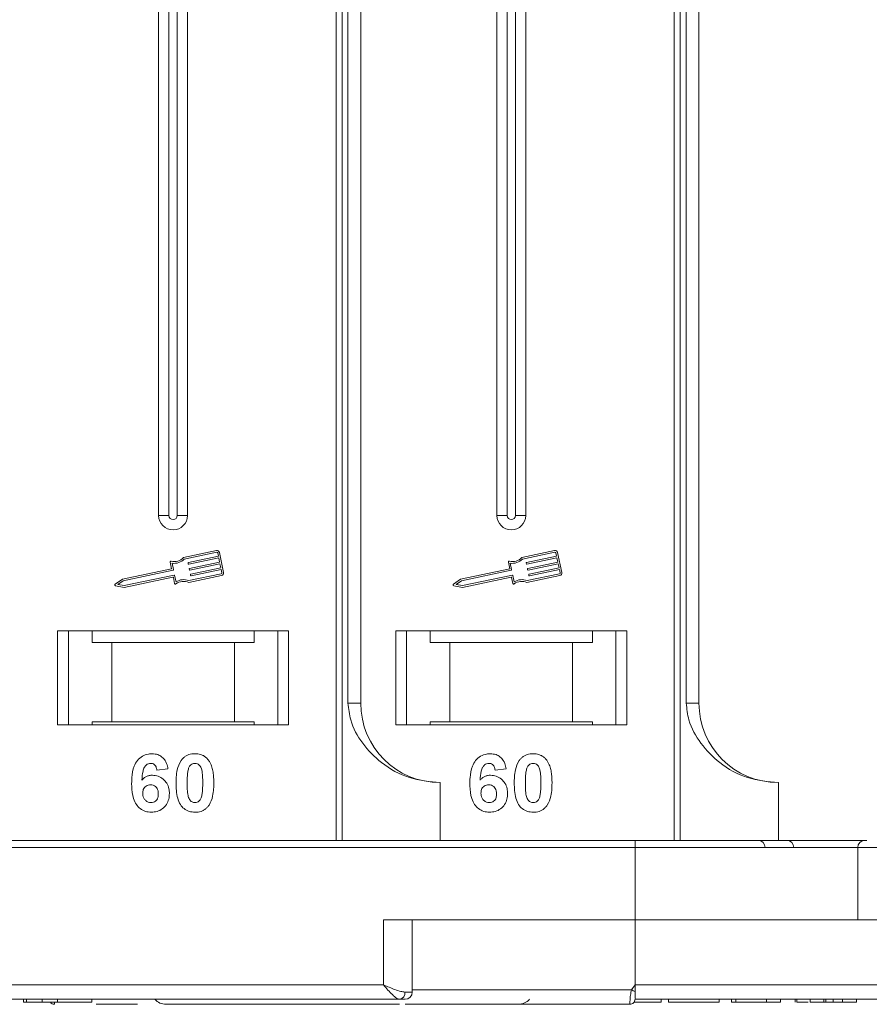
# Model space of a CAD drawing. Header units: millimetres. Extents: x -1004 to 529, y -22 to 1052.
# Tile 12 of 78: x -280 to -221, y 196 to 265. Entities that reach past the tile are written whole.
import ezdxf

# ---------------------------------------------------------------- set-up
doc = ezdxf.new("R2010")
doc.units = ezdxf.units.MM

msp = doc.modelspace()

# ---------------------------------------------------------------- linework, layer by layer
at = {"color": 7, "linetype": 'Continuous', "lineweight": 15}
for p, q in [((-270.232, 332.676), (-270.232, 230.176)), ((-269.517, 332.676), (-269.517, 230.176)), ((-268.947, 230.176), (-268.947, 332.676)), ((-268.232, 230.176), (-268.232, 332.676)), ((-257.944, 332.676), (-257.944, 207.676)), ((-257.525, 207.676), (-257.525, 332.676)), ((-257.117, 332.676), (-257.117, 217.176)), ((-256.232, 217.176), (-256.232, 332.676)), ((-246.802, 332.676), (-246.802, 230.176)), ((-246.087, 332.676), (-246.087, 230.176)), ((-245.517, 230.176), (-245.517, 332.676)), ((-244.802, 230.176), (-244.802, 332.676)), ((-234.514, 332.676), (-234.514, 207.676)), ((-234.095, 207.676), (-234.095, 332.676)), ((-233.688, 332.676), (-233.688, 217.176)), ((-232.802, 217.176), (-232.802, 332.676)), ((-269.517, 230.176), (-270.232, 230.176)), ((-268.232, 230.176), (-268.947, 230.176)), ((-246.087, 230.176), (-246.802, 230.176)), ((-244.802, 230.176), (-245.517, 230.176)), ((-266.235, 227.742), (-268.514, 227.261)), ((-242.806, 227.742), (-245.084, 227.261)), ((-266.211, 227.627), (-268.454, 227.153)), ((-268.175, 226.912), (-266.093, 227.352)), ((-266.069, 227.237), (-268.151, 226.797)), ((-266.093, 227.352), (-266.141, 227.582)), ((-266.008, 226.95), (-266.069, 227.237)), ((-265.735, 226.227), (-266.027, 227.606)), ((-242.782, 227.627), (-245.024, 227.153)), ((-244.746, 226.912), (-242.663, 227.352)), ((-242.639, 227.237), (-244.722, 226.797)), ((-242.663, 227.352), (-242.712, 227.582)), ((-242.578, 226.95), (-242.639, 227.237)), ((-242.306, 226.227), (-242.597, 227.606)), ((-269.342, 226.486), (-272.741, 225.768)), ((-269.232, 226.389), (-272.693, 225.658)), ((-269.436, 226.93), (-269.342, 226.486)), ((-269.303, 226.868), (-269.209, 226.424)), ((-268.186, 226.82), (-268.198, 226.877)), ((-268.101, 226.418), (-268.113, 226.475)), ((-268.091, 226.51), (-266.008, 226.95)), ((-265.984, 226.835), (-268.066, 226.395)), ((-268.006, 226.108), (-265.923, 226.548)), ((-265.899, 226.433), (-267.981, 225.993)), ((-265.923, 226.548), (-265.984, 226.835)), ((-265.85, 226.203), (-265.899, 226.433)), ((-245.913, 226.486), (-249.311, 225.768)), ((-245.802, 226.389), (-249.264, 225.658)), ((-246.007, 226.93), (-245.913, 226.486)), ((-245.873, 226.868), (-245.78, 226.424)), ((-244.757, 226.82), (-244.769, 226.877)), ((-244.672, 226.418), (-244.684, 226.475)), ((-244.661, 226.51), (-242.578, 226.95)), ((-242.554, 226.835), (-244.637, 226.395)), ((-244.576, 226.108), (-242.493, 226.548)), ((-242.469, 226.433), (-244.552, 225.993)), ((-242.493, 226.548), (-242.554, 226.835)), ((-242.421, 226.203), (-242.469, 226.433)), ((-272.741, 225.768), (-273.243, 225.417)), ((-272.62, 225.313), (-269.159, 226.044)), ((-272.619, 225.193), (-269.25, 225.905)), ((-269.215, 225.882), (-269.127, 225.467)), ((-269.124, 226.022), (-269.03, 225.577)), ((-268.15, 225.537), (-265.871, 226.019)), ((-268.138, 225.66), (-265.895, 226.133)), ((-268.016, 226.016), (-268.028, 226.073)), ((-249.311, 225.768), (-249.813, 225.417)), ((-249.191, 225.313), (-245.729, 226.044)), ((-249.19, 225.193), (-245.82, 225.905)), ((-245.785, 225.882), (-245.697, 225.467)), ((-245.695, 226.022), (-245.601, 225.577)), ((-244.72, 225.537), (-242.442, 226.019)), ((-244.709, 225.66), (-242.466, 226.133)), ((-244.587, 226.016), (-244.599, 226.073)), ((-273.221, 225.311), (-272.619, 225.193)), ((-272.693, 225.658), (-273.062, 225.4)), ((-273.062, 225.4), (-272.62, 225.313)), ((-249.791, 225.311), (-249.19, 225.193)), ((-249.264, 225.658), (-249.633, 225.4)), ((-249.633, 225.4), (-249.191, 225.313)), ((-261.232, 222.176), (-277.232, 222.176)), ((-277.232, 222.176), (-277.232, 215.676)), ((-276.482, 215.676), (-276.482, 222.176)), ((-274.845, 222.176), (-274.845, 221.376)), ((-263.618, 221.376), (-263.618, 222.176)), ((-261.982, 222.176), (-261.982, 215.676)), ((-261.232, 215.676), (-261.232, 222.176)), ((-237.802, 222.176), (-253.802, 222.176)), ((-253.802, 222.176), (-253.802, 215.676)), ((-253.052, 215.676), (-253.052, 222.176)), ((-251.416, 222.176), (-251.416, 221.376)), ((-240.189, 221.376), (-240.189, 222.176)), ((-238.552, 222.176), (-238.552, 215.676)), ((-237.802, 215.676), (-237.802, 222.176)), ((-274.845, 221.376), (-273.482, 221.376)), ((-273.482, 221.376), (-273.482, 215.876)), ((-273.482, 221.376), (-264.982, 221.376)), ((-264.982, 215.876), (-264.982, 221.376)), ((-264.982, 221.376), (-263.618, 221.376)), ((-251.416, 221.376), (-250.052, 221.376)), ((-250.052, 221.376), (-250.052, 215.876)), ((-250.052, 221.376), (-241.552, 221.376)), ((-241.552, 215.876), (-241.552, 221.376)), ((-241.552, 221.376), (-240.189, 221.376)), ((-257.117, 217.176), (-256.232, 217.176)), ((-233.688, 217.176), (-232.802, 217.176)), ((-277.232, 215.676), (-261.232, 215.676)), ((-273.482, 215.876), (-274.845, 215.876)), ((-274.845, 215.676), (-274.845, 215.876)), ((-273.482, 215.876), (-264.982, 215.876)), ((-263.618, 215.876), (-264.982, 215.876)), ((-263.618, 215.876), (-263.618, 215.676)), ((-253.802, 215.676), (-237.802, 215.676)), ((-250.052, 215.876), (-251.416, 215.876)), ((-251.416, 215.676), (-251.416, 215.876)), ((-250.052, 215.876), (-241.552, 215.876)), ((-240.189, 215.876), (-241.552, 215.876)), ((-240.189, 215.876), (-240.189, 215.676)), ((-269.591, 212.631), (-270.36, 212.547)), ((-246.161, 212.631), (-246.93, 212.547)), ((-250.732, 211.676), (-250.732, 207.676)), ((-227.302, 211.676), (-227.302, 207.676)), ((-237.232, 207.676), (-286.803, 207.676)), ((-237.232, 207.176), (-237.232, 207.676)), ((-286.803, 207.176), (-237.232, 207.176)), ((-237.232, 207.176), (-237.232, 202.176)), ((-237.232, 207.176), (-221.803, 207.176)), ((-221.803, 207.176), (-221.803, 202.176)), ((-221.803, 207.176), (-219.803, 207.176)), ((-237.232, 202.176), (-254.66, 202.176)), ((-254.66, 202.176), (-254.66, 197.676)), ((-252.66, 197.176), (-252.66, 202.176)), ((-237.232, 197.676), (-237.232, 202.176)), ((-237.232, 202.176), (-219.803, 202.176)), ((-254.66, 197.676), (-304.232, 197.676)), ((-253.169, 197.176), (-252.66, 197.176)), ((-252.66, 197.326), (-237.466, 197.326)), ((-237.466, 197.326), (-237.232, 197.676)), ((-187.66, 197.676), (-237.232, 197.676)), ((-304.232, 196.676), (-279.604, 196.676)), ((-304.232, 196.676), (-253.542, 196.676)), ((-279.604, 196.676), (-279.604, 196.476)), ((-279.38, 196.676), (-279.38, 196.476)), ((-278.292, 196.676), (-278.292, 196.476)), ((-277.239, 196.676), (-277.239, 196.476)), ((-274.86, 196.676), (-274.86, 196.476)), ((-237.232, 196.678), (-237.232, 196.676)), ((-237.232, 196.676), (-186.542, 196.676)), ((-237.232, 196.676), (-212.604, 196.676)), ((-235.43, 196.676), (-235.43, 196.476)), ((-234.918, 196.476), (-234.918, 196.676)), ((-234.918, 196.476), (-231.392, 196.476)), ((-231.392, 196.676), (-231.392, 196.476)), ((-230.559, 196.676), (-230.559, 196.476)), ((-230.559, 196.476), (-230.238, 196.476)), ((-230.238, 196.676), (-230.238, 196.476)), ((-230.238, 196.476), (-228.123, 196.476)), ((-228.123, 196.476), (-228.123, 196.676)), ((-228.123, 196.476), (-227.161, 196.476)), ((-227.161, 196.676), (-227.161, 196.476)), ((-226.136, 196.676), (-226.136, 196.476)), ((-226.026, 196.676), (-226.026, 196.476)), ((-225.104, 196.676), (-225.104, 196.476)), ((-224.142, 196.476), (-225.104, 196.476)), ((-224.142, 196.676), (-224.142, 196.476)), ((-224.012, 196.676), (-224.012, 196.476)), ((-223.497, 196.676), (-223.497, 196.476)), ((-222.86, 196.676), (-222.86, 196.476)), ((-222.86, 196.476), (-221.898, 196.476)), ((-221.898, 196.676), (-221.898, 196.476)), ((-277.452, 196.326), (-277.452, 196.326)), ((-237.582, 196.326), (-237.582, 196.326))]:
    msp.add_line(p, q, dxfattribs=at)
for centre, radius, start, end in [((-269.232, 230.176), 1, 180, 0), ((-269.232, 230.176), 0.285, 180, 0), ((-245.802, 230.176), 1, 180, 0), ((-245.802, 230.176), 0.285, 180, 0), ((-266.199, 227.57), 0.176, 11.9297, 101.9297), ((-242.769, 227.57), 0.176, 11.9297, 101.9297), ((-269.16, 227.848), 0.873, 256.41469, 317.74736), ((-269.16, 227.848), 0.99, 261.69305, 315.48899), ((-266.199, 227.57), 0.0587, 11.9297, 101.9297), ((-245.73, 227.848), 0.873, 256.41469, 317.74736), ((-245.73, 227.848), 0.99, 261.69305, 315.48899), ((-242.769, 227.57), 0.0587, 11.9297, 101.9297), ((-269.379, 226.942), 0.0587, 76.41469, 191.9297), ((-269.238, 226.418), 0.0294, 281.9297, 11.9297), ((-268.169, 226.883), 0.0294, 101.9297, 191.9297), ((-268.157, 226.826), 0.0294, 191.9297, 281.9297), ((-268.084, 226.481), 0.0294, 101.9297, 191.9297), ((-268.072, 226.424), 0.0294, 191.9297, 281.9297), ((-245.949, 226.942), 0.0587, 76.41469, 191.9297), ((-245.808, 226.418), 0.0294, 281.9297, 11.9297), ((-244.74, 226.883), 0.0294, 101.9297, 191.9297), ((-244.728, 226.826), 0.0294, 191.9297, 281.9297), ((-244.655, 226.481), 0.0294, 101.9297, 191.9297), ((-244.643, 226.424), 0.0294, 191.9297, 281.9297), ((-269.243, 225.876), 0.0294, 11.9297, 101.9297), ((-269.153, 226.015), 0.0294, 11.9297, 101.9297), ((-268.503, 224.739), 0.99, 68.37041, 122.16635), ((-267.999, 226.079), 0.0294, 101.9297, 191.9297), ((-267.987, 226.022), 0.0294, 191.9297, 281.9297), ((-265.908, 226.191), 0.0587, 281.9297, 11.9297), ((-265.908, 226.191), 0.176, 281.9297, 11.9297), ((-245.814, 225.876), 0.0294, 11.9297, 101.9297), ((-245.723, 226.015), 0.0294, 11.9297, 101.9297), ((-245.074, 224.739), 0.99, 68.37041, 122.16635), ((-244.57, 226.079), 0.0294, 101.9297, 191.9297), ((-244.558, 226.022), 0.0294, 191.9297, 281.9297), ((-242.478, 226.191), 0.0587, 281.9297, 11.9297), ((-242.478, 226.191), 0.176, 281.9297, 11.9297), ((-273.209, 225.369), 0.0587, 124.95116, 258.90824), ((-269.069, 225.479), 0.0587, 191.9297, 307.44471), ((-268.503, 224.739), 0.873, 66.11204, 127.44471), ((-249.78, 225.369), 0.0587, 124.95116, 258.90824), ((-245.64, 225.479), 0.0587, 191.9297, 307.44471), ((-245.074, 224.739), 0.873, 66.11204, 127.44471), ((-250.732, 217.176), 5.5, 180, 270), ((-227.302, 217.176), 5.5, 180, 270), ((-228.714, 207.176), 0.5, 0, 90), ((-226.731, 207.176), 0.5, 0, 90), ((-221.303, 207.176), 0.5, 90, 180), ((-253.617, 197.12), 0.451, 279.5202, 7.08135), ((-253.16, 197.176), 0.5, 270, 0), ((-201.688, 264.253), 75.89, 241.87179, 242.07191), ((-277.452, 196.676), 0.35, 215.64347, 270.00182), ((-269.732, 197.326), 1, 221.2946, 270), ((-245.302, 197.326), 1, 270, 319.04573), ((-237.582, 196.676), 0.35, 269.99809, 359.99965)]:
    msp.add_arc(centre, radius, start, end, dxfattribs=at)
for points, knots in [([(-257.117, 217.176), (-257.074, 216.785), (-256.962, 215.786), (-256.139, 214.332), (-254.769, 212.919), (-252.903, 211.882), (-251.453, 211.744), (-250.732, 211.676)], [0, 0, 0, 0, 0.125713, 0.321276, 0.524466, 0.763484, 1, 1, 1, 1]), ([(-233.688, 217.176), (-233.644, 216.785), (-233.533, 215.786), (-232.709, 214.332), (-231.339, 212.919), (-229.474, 211.882), (-228.024, 211.744), (-227.302, 211.676)], [0, 0, 0, 0, 0.125713, 0.321276, 0.524466, 0.763484, 1, 1, 1, 1]), ([(-272.104, 211.622), (-272.101, 211.755), (-272.092, 212.157), (-272.001, 212.712), (-271.723, 213.221), (-271.376, 213.523), (-271.006, 213.661), (-270.773, 213.672), (-270.688, 213.676)], [0, 0, 0, 0, 0.142337, 0.429127, 0.589943, 0.751205, 0.909895, 1, 1, 1, 1]), ([(-270.688, 213.676), (-270.552, 213.665), (-270.306, 213.646), (-269.994, 213.462), (-269.753, 213.185), (-269.637, 212.888), (-269.601, 212.689), (-269.591, 212.631)], [0, 0, 0, 0, 0.242691, 0.439002, 0.635006, 0.895059, 1, 1, 1, 1]), ([(-268.631, 213.269), (-268.586, 213.319), (-268.496, 213.421), (-268.327, 213.537), (-268.139, 213.62), (-267.969, 213.658), (-267.828, 213.673), (-267.755, 213.675), (-267.719, 213.676)], [0, 0, 0, 0, 0.193776, 0.3936, 0.587864, 0.788908, 0.894169, 1, 1, 1, 1]), ([(-267.719, 213.676), (-267.652, 213.673), (-267.517, 213.669), (-267.319, 213.625), (-267.129, 213.547), (-266.984, 213.448), (-266.877, 213.35), (-266.828, 213.293), (-266.804, 213.264)], [0, 0, 0, 0, 0.192627, 0.388684, 0.582013, 0.783201, 0.891038, 1, 1, 1, 1]), ([(-248.674, 211.622), (-248.671, 211.755), (-248.662, 212.157), (-248.572, 212.712), (-248.294, 213.221), (-247.947, 213.523), (-247.577, 213.661), (-247.344, 213.672), (-247.259, 213.676)], [0, 0, 0, 0, 0.142337, 0.429127, 0.589943, 0.751205, 0.909895, 1, 1, 1, 1]), ([(-247.259, 213.676), (-247.123, 213.665), (-246.877, 213.646), (-246.564, 213.462), (-246.323, 213.185), (-246.208, 212.888), (-246.172, 212.689), (-246.161, 212.631)], [0, 0, 0, 0, 0.242691, 0.439002, 0.635006, 0.895059, 1, 1, 1, 1]), ([(-245.201, 213.269), (-245.157, 213.319), (-245.067, 213.421), (-244.898, 213.537), (-244.709, 213.62), (-244.54, 213.658), (-244.399, 213.673), (-244.326, 213.675), (-244.289, 213.676)], [0, 0, 0, 0, 0.193776, 0.3936, 0.587864, 0.788908, 0.894169, 1, 1, 1, 1]), ([(-244.289, 213.676), (-244.223, 213.673), (-244.088, 213.669), (-243.89, 213.625), (-243.699, 213.547), (-243.555, 213.448), (-243.448, 213.35), (-243.399, 213.293), (-243.374, 213.264)], [0, 0, 0, 0, 0.192627, 0.388684, 0.582013, 0.783201, 0.891038, 1, 1, 1, 1]), ([(-270.787, 213.009), (-270.841, 213.003), (-270.949, 212.993), (-271.102, 212.892), (-271.243, 212.72), (-271.352, 212.358), (-271.376, 212.058), (-271.393, 211.853)], [0, 0, 0, 0, 0.112049, 0.22438, 0.370115, 0.570276, 1, 1, 1, 1]), ([(-270.36, 212.547), (-270.372, 212.625), (-270.392, 212.747), (-270.482, 212.891), (-270.588, 212.972), (-270.696, 213.005), (-270.762, 213.008), (-270.787, 213.009)], [0, 0, 0, 0, 0.33384, 0.5245467, 0.7163724, 0.8918244, 1, 1, 1, 1]), ([(-269.027, 211.656), (-269.024, 211.79), (-269.019, 212.093), (-268.947, 212.62), (-268.806, 213.041), (-268.648, 213.247), (-268.631, 213.269)], [0, 0, 0, 0, 0.237381, 0.538918, 0.949082, 1, 1, 1, 1]), ([(-268.172, 212.616), (-268.148, 212.685), (-268.11, 212.798), (-268.002, 212.923), (-267.878, 212.99), (-267.779, 213.006), (-267.725, 213.009), (-267.719, 213.009)], [0, 0, 0, 0, 0.334804, 0.542561, 0.750382, 0.970721, 1, 1, 1, 1]), ([(-267.719, 213.009), (-267.662, 213.003), (-267.56, 212.993), (-267.432, 212.918), (-267.322, 212.778), (-267.222, 212.507), (-267.185, 212.11), (-267.182, 211.803), (-267.18, 211.648)], [0, 0, 0, 0, 0.105646, 0.186221, 0.267042, 0.431541, 0.712708, 1, 1, 1, 1]), ([(-266.804, 213.264), (-266.765, 213.21), (-266.685, 213.101), (-266.58, 212.869), (-266.49, 212.573), (-266.44, 212.242), (-266.415, 211.933), (-266.412, 211.743), (-266.411, 211.648)], [0, 0, 0, 0, 0.118432, 0.239329, 0.449434, 0.664178, 0.83182, 1, 1, 1, 1]), ([(-247.358, 213.009), (-247.412, 213.003), (-247.52, 212.993), (-247.672, 212.892), (-247.814, 212.72), (-247.922, 212.358), (-247.947, 212.058), (-247.963, 211.853)], [0, 0, 0, 0, 0.112049, 0.22438, 0.370115, 0.570276, 1, 1, 1, 1]), ([(-246.93, 212.547), (-246.943, 212.625), (-246.962, 212.747), (-247.053, 212.891), (-247.158, 212.972), (-247.266, 213.005), (-247.332, 213.008), (-247.358, 213.009)], [0, 0, 0, 0, 0.33384, 0.5245467, 0.7163724, 0.8918244, 1, 1, 1, 1]), ([(-245.597, 211.656), (-245.595, 211.79), (-245.59, 212.093), (-245.517, 212.62), (-245.376, 213.041), (-245.219, 213.247), (-245.201, 213.269)], [0, 0, 0, 0, 0.237381, 0.538918, 0.949082, 1, 1, 1, 1]), ([(-244.742, 212.616), (-244.719, 212.685), (-244.681, 212.798), (-244.572, 212.923), (-244.449, 212.99), (-244.35, 213.006), (-244.296, 213.009), (-244.289, 213.009)], [0, 0, 0, 0, 0.334804, 0.542561, 0.750382, 0.970721, 1, 1, 1, 1]), ([(-244.289, 213.009), (-244.232, 213.003), (-244.131, 212.993), (-244.002, 212.918), (-243.892, 212.778), (-243.792, 212.507), (-243.756, 212.11), (-243.753, 211.803), (-243.751, 211.648)], [0, 0, 0, 0, 0.105646, 0.186221, 0.267042, 0.431541, 0.712708, 1, 1, 1, 1]), ([(-243.374, 213.264), (-243.335, 213.21), (-243.256, 213.101), (-243.15, 212.869), (-243.061, 212.573), (-243.01, 212.242), (-242.986, 211.933), (-242.983, 211.743), (-242.982, 211.648)], [0, 0, 0, 0, 0.118432, 0.239329, 0.449434, 0.664178, 0.83182, 1, 1, 1, 1]), ([(-271.393, 211.853), (-271.346, 211.902), (-271.252, 212), (-271.107, 212.091), (-270.979, 212.141), (-270.88, 212.169), (-270.777, 212.185), (-270.706, 212.187), (-270.67, 212.188)], [0, 0, 0, 0, 0.243654, 0.49576, 0.617892, 0.741503, 0.870025, 1, 1, 1, 1]), ([(-270.67, 212.188), (-270.534, 212.176), (-270.262, 212.151), (-269.914, 211.935), (-269.648, 211.634), (-269.507, 211.281), (-269.494, 211.037), (-269.488, 210.929)], [0, 0, 0, 0, 0.210216, 0.421975, 0.620016, 0.831037, 1, 1, 1, 1]), ([(-268.257, 211.648), (-268.257, 211.715), (-268.256, 211.848), (-268.25, 212.029), (-268.24, 212.191), (-268.226, 212.333), (-268.207, 212.476), (-268.184, 212.569), (-268.172, 212.616)], [0, 0, 0, 0, 0.20527, 0.410616, 0.557148, 0.703844, 0.851475, 1, 1, 1, 1]), ([(-247.963, 211.853), (-247.917, 211.902), (-247.823, 212), (-247.677, 212.091), (-247.55, 212.141), (-247.451, 212.169), (-247.347, 212.185), (-247.276, 212.187), (-247.241, 212.188)], [0, 0, 0, 0, 0.243654, 0.49576, 0.617892, 0.741503, 0.870025, 1, 1, 1, 1]), ([(-247.241, 212.188), (-247.105, 212.176), (-246.833, 212.151), (-246.484, 211.935), (-246.219, 211.634), (-246.077, 211.281), (-246.064, 211.037), (-246.059, 210.929)], [0, 0, 0, 0, 0.210216, 0.421975, 0.620016, 0.831037, 1, 1, 1, 1]), ([(-244.828, 211.648), (-244.827, 211.715), (-244.826, 211.848), (-244.821, 212.029), (-244.811, 212.191), (-244.796, 212.333), (-244.778, 212.476), (-244.754, 212.569), (-244.742, 212.616)], [0, 0, 0, 0, 0.20527, 0.410616, 0.557148, 0.703844, 0.851475, 1, 1, 1, 1]), ([(-270.746, 209.624), (-270.881, 209.635), (-271.153, 209.656), (-271.513, 209.857), (-271.805, 210.162), (-272.045, 210.698), (-272.099, 211.209), (-272.103, 211.564), (-272.104, 211.622)], [0, 0, 0, 0, 0.148269, 0.297647, 0.442421, 0.607851, 0.935658, 1, 1, 1, 1]), ([(-271.334, 210.946), (-271.329, 211.029), (-271.321, 211.165), (-271.23, 211.335), (-271.108, 211.443), (-270.959, 211.512), (-270.852, 211.518), (-270.8, 211.522)], [0, 0, 0, 0, 0.2767209, 0.4568705, 0.6370074, 0.8240683, 1, 1, 1, 1]), ([(-270.8, 211.522), (-270.732, 211.516), (-270.607, 211.506), (-270.447, 211.412), (-270.328, 211.277), (-270.266, 211.092), (-270.26, 210.959), (-270.257, 210.889)], [0, 0, 0, 0, 0.213757, 0.394944, 0.576585, 0.777311, 1, 1, 1, 1]), ([(-267.719, 209.624), (-267.854, 209.634), (-268.126, 209.655), (-268.48, 209.853), (-268.768, 210.167), (-269.001, 210.778), (-269.016, 211.298), (-269.027, 211.656)], [0, 0, 0, 0, 0.1475277, 0.2965695, 0.43214, 0.6087374, 1, 1, 1, 1]), ([(-267.719, 210.291), (-267.787, 210.299), (-267.897, 210.312), (-268.026, 210.398), (-268.129, 210.549), (-268.222, 210.821), (-268.251, 211.211), (-268.255, 211.502), (-268.257, 211.648)], [0, 0, 0, 0, 0.125351, 0.202197, 0.279182, 0.459742, 0.727968, 1, 1, 1, 1]), ([(-267.18, 211.648), (-267.181, 211.582), (-267.182, 211.448), (-267.188, 211.268), (-267.198, 211.107), (-267.212, 210.965), (-267.231, 210.823), (-267.254, 210.73), (-267.266, 210.684)], [0, 0, 0, 0, 0.205942, 0.411959, 0.558149, 0.704502, 0.851801, 1, 1, 1, 1]), ([(-266.411, 211.648), (-266.413, 211.515), (-266.419, 211.211), (-266.489, 210.691), (-266.627, 210.269), (-266.784, 210.061), (-266.807, 210.031)], [0, 0, 0, 0, 0.236629, 0.537361, 0.932986, 1, 1, 1, 1]), ([(-247.317, 209.624), (-247.452, 209.635), (-247.723, 209.656), (-248.083, 209.857), (-248.375, 210.162), (-248.615, 210.698), (-248.67, 211.209), (-248.673, 211.564), (-248.674, 211.622)], [0, 0, 0, 0, 0.148269, 0.297647, 0.442421, 0.607851, 0.935658, 1, 1, 1, 1]), ([(-247.905, 210.946), (-247.9, 211.029), (-247.892, 211.165), (-247.801, 211.335), (-247.679, 211.443), (-247.53, 211.512), (-247.422, 211.518), (-247.37, 211.522)], [0, 0, 0, 0, 0.2767209, 0.4568705, 0.6370074, 0.8240683, 1, 1, 1, 1]), ([(-247.37, 211.522), (-247.303, 211.516), (-247.178, 211.506), (-247.017, 211.412), (-246.898, 211.277), (-246.836, 211.092), (-246.831, 210.959), (-246.828, 210.889)], [0, 0, 0, 0, 0.213757, 0.394944, 0.576585, 0.777311, 1, 1, 1, 1]), ([(-244.289, 209.624), (-244.425, 209.634), (-244.696, 209.655), (-245.05, 209.853), (-245.339, 210.167), (-245.572, 210.778), (-245.587, 211.298), (-245.597, 211.656)], [0, 0, 0, 0, 0.1475277, 0.2965695, 0.43214, 0.6087374, 1, 1, 1, 1]), ([(-244.289, 210.291), (-244.358, 210.299), (-244.468, 210.312), (-244.597, 210.398), (-244.699, 210.549), (-244.793, 210.821), (-244.822, 211.211), (-244.826, 211.502), (-244.828, 211.648)], [0, 0, 0, 0, 0.125351, 0.202197, 0.279182, 0.459742, 0.727968, 1, 1, 1, 1]), ([(-243.751, 211.648), (-243.751, 211.582), (-243.752, 211.448), (-243.758, 211.268), (-243.768, 211.107), (-243.782, 210.965), (-243.801, 210.823), (-243.825, 210.73), (-243.837, 210.684)], [0, 0, 0, 0, 0.205942, 0.411959, 0.558149, 0.704502, 0.851801, 1, 1, 1, 1]), ([(-242.982, 211.648), (-242.984, 211.515), (-242.989, 211.211), (-243.06, 210.691), (-243.198, 210.269), (-243.355, 210.061), (-243.378, 210.031)], [0, 0, 0, 0, 0.236629, 0.537361, 0.932986, 1, 1, 1, 1]), ([(-270.761, 210.291), (-270.829, 210.298), (-270.966, 210.312), (-271.141, 210.429), (-271.268, 210.587), (-271.326, 210.769), (-271.332, 210.889), (-271.334, 210.946)], [0, 0, 0, 0, 0.207905, 0.419981, 0.630626, 0.821735, 1, 1, 1, 1]), ([(-270.257, 210.889), (-270.261, 210.804), (-270.268, 210.666), (-270.341, 210.487), (-270.451, 210.378), (-270.595, 210.304), (-270.702, 210.296), (-270.761, 210.291)], [0, 0, 0, 0, 0.2886974, 0.4635526, 0.6399417, 0.8018084, 1, 1, 1, 1]), ([(-269.488, 210.929), (-269.496, 210.794), (-269.512, 210.524), (-269.677, 210.143), (-269.963, 209.844), (-270.336, 209.653), (-270.609, 209.634), (-270.746, 209.624)], [0, 0, 0, 0, 0.1978309, 0.3972998, 0.5989102, 0.7987412, 1, 1, 1, 1]), ([(-267.266, 210.684), (-267.29, 210.615), (-267.328, 210.503), (-267.435, 210.377), (-267.557, 210.311), (-267.656, 210.293), (-267.711, 210.291), (-267.719, 210.291)], [0, 0, 0, 0, 0.3336776, 0.5404125, 0.7472639, 0.9612091, 1, 1, 1, 1]), ([(-247.332, 210.291), (-247.4, 210.298), (-247.537, 210.312), (-247.712, 210.429), (-247.839, 210.587), (-247.896, 210.769), (-247.902, 210.889), (-247.905, 210.946)], [0, 0, 0, 0, 0.207905, 0.419981, 0.630626, 0.821735, 1, 1, 1, 1]), ([(-246.828, 210.889), (-246.832, 210.804), (-246.838, 210.666), (-246.912, 210.487), (-247.022, 210.378), (-247.166, 210.304), (-247.273, 210.296), (-247.332, 210.291)], [0, 0, 0, 0, 0.2886974, 0.4635526, 0.6399417, 0.8018084, 1, 1, 1, 1]), ([(-246.059, 210.929), (-246.066, 210.794), (-246.082, 210.524), (-246.248, 210.143), (-246.533, 209.844), (-246.907, 209.653), (-247.18, 209.634), (-247.317, 209.624)], [0, 0, 0, 0, 0.1978309, 0.3972998, 0.5989102, 0.7987412, 1, 1, 1, 1]), ([(-243.837, 210.684), (-243.86, 210.615), (-243.898, 210.503), (-244.006, 210.377), (-244.127, 210.311), (-244.226, 210.293), (-244.281, 210.291), (-244.289, 210.291)], [0, 0, 0, 0, 0.3336776, 0.5404125, 0.7472639, 0.9612091, 1, 1, 1, 1]), ([(-266.807, 210.031), (-266.851, 209.98), (-266.942, 209.878), (-267.11, 209.763), (-267.299, 209.68), (-267.468, 209.642), (-267.61, 209.627), (-267.682, 209.625), (-267.719, 209.624)], [0, 0, 0, 0, 0.193769, 0.393564, 0.587886, 0.789131, 0.894283, 1, 1, 1, 1]), ([(-243.378, 210.031), (-243.422, 209.98), (-243.512, 209.878), (-243.681, 209.763), (-243.87, 209.68), (-244.039, 209.642), (-244.18, 209.627), (-244.253, 209.625), (-244.289, 209.624)], [0, 0, 0, 0, 0.193769, 0.393564, 0.587886, 0.789131, 0.894283, 1, 1, 1, 1]), ([(-221.174, 207.676), (-221.465, 207.676), (-222.71, 207.676), (-225.356, 207.676), (-229.079, 207.676), (-233.166, 207.676), (-235.89, 207.676), (-237.232, 207.676)], [0, 0, 0, 0, 0.060519, 0.259148, 0.513188, 0.76031, 1, 1, 1, 1]), ([(-253.542, 196.676), (-253.61, 196.692), (-253.754, 196.728), (-254.033, 196.978), (-254.343, 197.308), (-254.554, 197.553), (-254.66, 197.676)], [0, 0, 0, 0, 0.23435, 0.498195, 0.748869, 1, 1, 1, 1]), ([(-254.66, 197.676), (-254.391, 197.559), (-253.972, 197.379), (-253.474, 197.207), (-253.264, 197.185), (-253.169, 197.176)], [0, 0, 0, 0, 0.498413, 0.772928, 1, 1, 1, 1]), ([(-237.582, 196.326), (-237.582, 196.333), (-237.583, 196.346), (-237.582, 196.449), (-237.58, 196.595), (-237.568, 196.779), (-237.549, 196.961), (-237.519, 197.148), (-237.483, 197.27), (-237.466, 197.326)], [0, 0, 0, 0, 0.172016, 0.312756, 0.499599, 0.630391, 0.758026, 0.889228, 1, 1, 1, 1]), ([(-237.232, 197.201), (-237.232, 197.109), (-237.232, 196.924), (-237.232, 196.762), (-237.232, 196.731), (-237.232, 196.722)], [0, 0, 0, 0, 0.412979, 0.825987, 1, 1, 1, 1]), ([(-279.604, 196.476), (-279.603, 196.476), (-279.602, 196.476), (-279.587, 196.476), (-279.563, 196.476), (-279.521, 196.476), (-279.465, 196.476), (-279.408, 196.476), (-279.38, 196.476)], [0, 0, 0, 0, 0.1539502, 0.3081809, 0.478699, 0.6499612, 0.8242026, 1, 1, 1, 1]), ([(-279.38, 196.476), (-279.32, 196.476), (-279.2, 196.476), (-278.883, 196.476), (-278.563, 196.476), (-278.321, 196.476), (-278.292, 196.476)], [0, 0, 0, 0, 0.250896, 0.502166, 0.940512, 1, 1, 1, 1]), ([(-278.292, 196.476), (-278.23, 196.476), (-278.106, 196.476), (-277.922, 196.476), (-277.746, 196.476), (-277.579, 196.476), (-277.409, 196.476), (-277.296, 196.476), (-277.239, 196.476)], [0, 0, 0, 0, 0.185429, 0.37219, 0.527708, 0.683877, 0.841678, 1, 1, 1, 1]), ([(-277.452, 196.446), (-277.452, 196.415), (-277.451, 196.344), (-277.452, 196.332), (-277.452, 196.326)], [0, 0, 0, 0, 0.449984, 1, 1, 1, 1]), ([(-277.239, 196.476), (-277.105, 196.476), (-276.701, 196.476), (-276.047, 196.476), (-275.429, 196.476), (-275.001, 196.476), (-274.87, 196.476), (-274.862, 196.476), (-274.86, 196.476)], [0, 0, 0, 0, 0.101398, 0.306996, 0.506144, 0.685262, 0.924557, 1, 1, 1, 1]), ([(-237.303, 196.476), (-237.073, 196.476), (-236.579, 196.476), (-235.991, 196.476), (-235.565, 196.476), (-235.44, 196.476), (-235.432, 196.476), (-235.43, 196.476)], [0, 0, 0, 0, 0.205315, 0.440495, 0.645988, 0.922246, 1, 1, 1, 1]), ([(-226.026, 196.476), (-225.972, 196.476), (-225.864, 196.476), (-225.582, 196.476), (-225.344, 196.476), (-225.229, 196.476)], [0, 0, 0, 0, 0.340796, 0.682573, 1, 1, 1, 1]), ([(-224.012, 196.476), (-224.031, 196.476), (-224.069, 196.476), (-224.097, 196.476), (-224.116, 196.476), (-224.129, 196.476), (-224.137, 196.476), (-224.14, 196.476), (-224.142, 196.476)], [0, 0, 0, 0, 0.193806, 0.393127, 0.544069, 0.695412, 0.847613, 1, 1, 1, 1]), ([(-223.497, 196.476), (-223.538, 196.476), (-223.622, 196.476), (-223.733, 196.476), (-223.826, 196.476), (-223.899, 196.476), (-223.962, 196.476), (-223.995, 196.476), (-224.012, 196.476)], [0, 0, 0, 0, 0.202387, 0.410907, 0.557829, 0.709472, 0.853224, 1, 1, 1, 1]), ([(-223.637, 196.476), (-223.623, 196.476), (-223.522, 196.476), (-223.452, 196.476), (-223.392, 196.476)], [0, 0, 0, 0, 0.13346, 1, 1, 1, 1]), ([(-222.86, 196.476), (-222.863, 196.476), (-222.868, 196.476), (-222.917, 196.476), (-223.007, 196.476), (-223.125, 196.476), (-223.292, 196.476), (-223.419, 196.476), (-223.497, 196.476)], [0, 0, 0, 0, 0.292027, 0.504854, 0.613905, 0.723685, 0.829816, 1, 1, 1, 1]), ([(-274.557, 196.326), (-274.212, 196.326), (-273.244, 196.326), (-272.3, 196.326), (-271.693, 196.326)], [0, 0, 0, 0, 0.3567195, 1, 1, 1, 1]), ([(-269.732, 196.326), (-269.686, 196.326), (-269.592, 196.326), (-268.821, 196.326), (-267.655, 196.326), (-266.184, 196.326), (-264.536, 196.326), (-262.597, 196.326), (-259.634, 196.326), (-256.58, 196.326), (-254.101, 196.326), (-253.542, 196.326)], [0, 0, 0, 0, 0.116114, 0.23577, 0.358733, 0.454818, 0.550887, 0.648986, 0.747068, 0.942991, 1, 1, 1, 1]), ([(-253.16, 196.326), (-252.909, 196.326), (-251.729, 196.326), (-249.182, 196.326), (-245.552, 196.326), (-241.56, 196.326), (-238.894, 196.326), (-237.582, 196.326)], [0, 0, 0, 0, 0.054031, 0.253851, 0.509638, 0.75851, 1, 1, 1, 1])]:
    msp.add_open_spline(points, degree=3, knots=knots, dxfattribs=at)
for points in [[(-237.232, 197.676), (-237.232, 197.593), (-237.232, 197.427), (-237.232, 197.276), (-237.232, 197.201)], [(-253.16, 196.676), (-253.178, 196.676), (-253.213, 196.676), (-253.432, 196.676), (-253.542, 196.676)]]:
    msp.add_open_spline(points, degree=3, dxfattribs=at)

doc.saveas('drawing.dxf')
